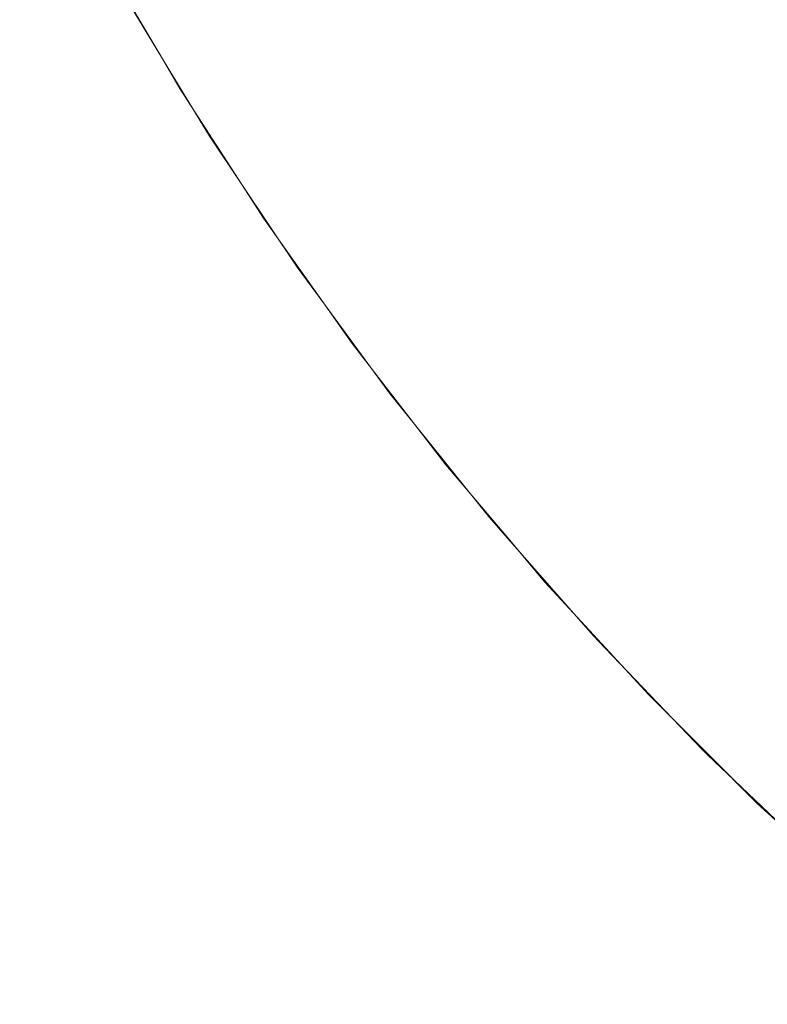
# Model space of a CAD drawing. Header units: centimetres. Extents: x -25.9 to 27.4, y -28.2 to -26.4.
# Tile 65 of 199: x -8.0077 to -7.9664, y -27.8155 to -27.761. Entities that reach past the tile are written whole.
import ezdxf

# ---------------------------------------------------------------- set-up
doc = ezdxf.new("R2010")
doc.units = ezdxf.units.CM
doc.header["$LTSCALE"] = 2.54
doc.layers.add('Lucido design-1', color=7, linetype='Continuous')

# ---------------------------------------------------------------- blocks, each defined once
blk = doc.blocks.new('Gruppo-4-1')
at = {"color": 7, "linetype": 'Continuous', "lineweight": 9}
blk.add_3dface([(-25.828561, -26.46, 540.520033), (-25.828561, -28.06, 540.520033), (27.271439, -28.06, 540.520033), (27.271439, -26.46, 540.520033)], dxfattribs=at)
for points, invisible_edges in [([(-7.972995, -27.761133, 540.084649), (-7.977269, -27.754737, 540.084649), (-7.974957, -27.753264, 540.087754), (-7.97075, -27.759561, 540.087754)], 15), ([(-7.988667, -27.761998, 540.063961), (-7.992963, -27.754918, 540.063961), (-7.99133, -27.753975, 540.067624), (-7.987076, -27.760985, 540.067624)], 15), ([(-7.990127, -27.762929, 540.060227), (-7.994463, -27.755783, 540.060227), (-7.992963, -27.754918, 540.063961), (-7.988667, -27.761998, 540.063961)], 15), ([(-7.975131, -27.762629, 540.081437), (-7.979468, -27.756138, 540.081437), (-7.977269, -27.754737, 540.084649), (-7.972995, -27.761133, 540.084649)], 15), ([(-7.991456, -27.763775, 540.056428), (-7.995827, -27.756571, 540.056428), (-7.994463, -27.755783, 540.060227), (-7.990127, -27.762929, 540.060227)], 15), ([(-7.992651, -27.764536, 540.05257), (-7.997054, -27.757279, 540.05257), (-7.995827, -27.756571, 540.056428), (-7.991456, -27.763775, 540.056428)], 15), ([(-7.977154, -27.764046, 540.078122), (-7.981551, -27.757465, 540.078122), (-7.979468, -27.756138, 540.081437), (-7.975131, -27.762629, 540.081437)], 15), ([(-7.963995, -27.763922, 540.090744), (-7.968399, -27.757916, 540.090744), (-7.966321, -27.75646, 540.093194), (-7.961982, -27.762377, 540.093194)], 15), ([(-7.999289, -27.765121, 539.810088), (-8.003597, -27.757781, 539.810088), (-8.003319, -27.757626, 539.814073), (-7.999019, -27.764955, 539.814073)], 15), ([(-7.999019, -27.764955, 539.814073), (-8.003319, -27.757626, 539.814073), (-8.003181, -27.757548, 539.818061), (-7.998884, -27.764872, 539.818061)], 15), ([(-7.998884, -27.764872, 539.818061), (-8.003181, -27.757548, 539.818061), (-8.003164, -27.757539, 539.820033), (-7.999799, -27.763274, 539.820033)], 11), ([(-7.999799, -27.763274, 539.820033), (-8.003164, -27.757539, 539.820033), (-8.001767, -27.76, 540.020033)], 10), ([(-7.99371, -27.765211, 540.048662), (-7.998142, -27.757907, 540.048662), (-7.997054, -27.757279, 540.05257), (-7.992651, -27.764536, 540.05257)], 15), ([(-7.979063, -27.765382, 540.074711), (-7.983516, -27.758717, 540.074711), (-7.981551, -27.757465, 540.078122), (-7.977154, -27.764046, 540.078122)], 15), ([(-8.000239, -27.765706, 539.802157), (-8.004571, -27.758325, 539.802157), (-8.004014, -27.758014, 539.806114), (-7.999696, -27.765372, 539.806114)], 15), ([(-7.999696, -27.765372, 539.806114), (-8.004014, -27.758014, 539.806114), (-8.003597, -27.757781, 539.810088), (-7.999289, -27.765121, 539.810088)], 15), ([(-7.994632, -27.765799, 540.044708), (-7.999089, -27.758454, 540.044708), (-7.998142, -27.757907, 540.048662), (-7.99371, -27.765211, 540.048662)], 15), ([(-7.966271, -27.765669, 540.087754), (-7.97075, -27.759561, 540.087754), (-7.968399, -27.757916, 540.090744), (-7.963995, -27.763922, 540.090744)], 15), ([(-8.00173, -27.766624, 539.79432), (-8.0061, -27.759179, 539.79432), (-8.005266, -27.758713, 539.798223), (-8.000917, -27.766124, 539.798223)], 15), ([(-8.000917, -27.766124, 539.798223), (-8.005266, -27.758713, 539.798223), (-8.004571, -27.758325, 539.802157), (-8.000239, -27.765706, 539.802157)], 15), ([(-7.995416, -27.766298, 540.040717), (-7.999894, -27.758919, 540.040717), (-7.999089, -27.758454, 540.044708), (-7.994632, -27.765799, 540.044708)], 15), ([(-7.980852, -27.766635, 540.07121), (-7.985359, -27.759891, 540.07121), (-7.983516, -27.758717, 540.074711), (-7.979063, -27.765382, 540.074711)], 15), ([(-8.002678, -27.767208, 539.790453), (-8.007071, -27.759721, 539.790453), (-8.0061, -27.759179, 539.79432), (-8.00173, -27.766624, 539.79432)], 15), ([(-7.996566, -27.767031, 540.032647), (-8.001075, -27.759601, 540.032647), (-8.000556, -27.759301, 540.036694), (-7.996061, -27.766709, 540.036694)], 15), ([(-7.996061, -27.766709, 540.036694), (-8.000556, -27.759301, 540.036694), (-7.999894, -27.758919, 540.040717), (-7.995416, -27.766298, 540.040717)], 15), ([(-8.003758, -27.767873, 539.78663), (-8.008179, -27.76034, 539.78663), (-8.007071, -27.759721, 539.790453), (-8.002678, -27.767208, 539.790453)], 15), ([(-7.997155, -27.767406, 540.024508), (-8.00168, -27.75995, 540.024508), (-8.001449, -27.759817, 540.028583), (-7.996931, -27.767263, 540.028583)], 15), ([(-7.996931, -27.767263, 540.028583), (-8.001449, -27.759817, 540.028583), (-8.001075, -27.759601, 540.032647), (-7.996566, -27.767031, 540.032647)], 15), ([(-7.968446, -27.767337, 540.084649), (-7.972995, -27.761133, 540.084649), (-7.97075, -27.759561, 540.087754), (-7.966271, -27.765669, 540.087754)], 15), ([(-8.00497, -27.768619, 539.782857), (-8.009421, -27.761034, 539.782857), (-8.008179, -27.76034, 539.78663), (-8.003758, -27.767873, 539.78663)], 15), ([(-7.999785, -27.763265, 540.020033), (-8.001767, -27.76, 540.020033), (-8.001765, -27.759999, 540.020578)], 10), ([(-8.001767, -27.76, 540.020033), (-7.999785, -27.763265, 540.020033), (-7.999799, -27.763274, 539.820033)], 10), ([(-7.997238, -27.767459, 540.020578), (-8.001765, -27.759999, 540.020578), (-8.00168, -27.75995, 540.024508), (-7.997155, -27.767406, 540.024508)], 15), ([(-8.001765, -27.759999, 540.020578), (-7.997238, -27.767459, 540.020578), (-7.99724, -27.76746, 540.020033), (-7.999785, -27.763265, 540.020033)], 11), ([(-7.982521, -27.767803, 540.067624), (-7.987076, -27.760985, 540.067624), (-7.985359, -27.759891, 540.07121), (-7.980852, -27.766635, 540.07121)], 15), ([(-8.006313, -27.769446, 539.77914), (-8.010798, -27.761803, 539.77914), (-8.009421, -27.761034, 539.782857), (-8.00497, -27.768619, 539.782857)], 15), ([(-7.984065, -27.768885, 540.063961), (-7.988667, -27.761998, 540.063961), (-7.987076, -27.760985, 540.067624), (-7.982521, -27.767803, 540.067624)], 15), ([(-7.970515, -27.768925, 540.081437), (-7.975131, -27.762629, 540.081437), (-7.972995, -27.761133, 540.084649), (-7.968446, -27.767337, 540.084649)], 15), ([(-8.007784, -27.770351, 539.775485), (-8.012306, -27.762646, 539.775485), (-8.010798, -27.761803, 539.77914), (-8.006313, -27.769446, 539.77914)], 15), ([(-7.985484, -27.769878, 540.060227), (-7.990127, -27.762929, 540.060227), (-7.988667, -27.761998, 540.063961), (-7.984065, -27.768885, 540.063961)], 15), ([(-7.986774, -27.770782, 540.056428), (-7.991456, -27.763775, 540.056428), (-7.990127, -27.762929, 540.060227), (-7.985484, -27.769878, 540.060227)], 15), ([(-7.972475, -27.770428, 540.078122), (-7.977154, -27.764046, 540.078122), (-7.975131, -27.762629, 540.081437), (-7.970515, -27.768925, 540.081437)], 15), ([(-7.998867, -27.764861, 539.820033), (-7.999799, -27.763274, 539.820033), (-7.999785, -27.763265, 540.020033)], 10), ([(-7.999799, -27.763274, 539.820033), (-7.998867, -27.764861, 539.820033), (-7.998884, -27.764872, 539.818061)], 10), ([(-7.999785, -27.763265, 540.020033), (-7.99724, -27.76746, 540.020033), (-7.998867, -27.764861, 539.820033)], 10), ([(-7.987935, -27.771594, 540.05257), (-7.992651, -27.764536, 540.05257), (-7.991456, -27.763775, 540.056428), (-7.986774, -27.770782, 540.056428)], 15), ([(-7.974323, -27.771847, 540.074711), (-7.979063, -27.765382, 540.074711), (-7.977154, -27.764046, 540.078122), (-7.972475, -27.770428, 540.078122)], 15), ([(-7.988963, -27.772315, 540.048662), (-7.99371, -27.765211, 540.048662), (-7.992651, -27.764536, 540.05257), (-7.987935, -27.771594, 540.05257)], 15), ([(-7.99507, -27.77254, 539.806114), (-7.999696, -27.765372, 539.806114), (-7.999289, -27.765121, 539.810088), (-7.994674, -27.772273, 539.810088)], 15), ([(-7.994674, -27.772273, 539.810088), (-7.999289, -27.765121, 539.810088), (-7.999019, -27.764955, 539.814073), (-7.994411, -27.772095, 539.814073)], 15), ([(-7.994411, -27.772095, 539.814073), (-7.999019, -27.764955, 539.814073), (-7.998884, -27.764872, 539.818061), (-7.994279, -27.772006, 539.818061)], 15), ([(-7.994279, -27.772006, 539.818061), (-7.998884, -27.764872, 539.818061), (-7.998867, -27.764861, 539.820033), (-7.995468, -27.770129, 539.820033)], 11), ([(-7.995468, -27.770129, 539.820033), (-7.998867, -27.764861, 539.820033), (-7.99724, -27.76746, 540.020033)], 10), ([(-7.989859, -27.772942, 540.044708), (-7.994632, -27.765799, 540.044708), (-7.99371, -27.765211, 540.048662), (-7.988963, -27.772315, 540.048662)], 15), ([(-7.996258, -27.773343, 539.798223), (-8.000917, -27.766124, 539.798223), (-8.000239, -27.765706, 539.802157), (-7.995598, -27.772897, 539.802157)], 15), ([(-7.995598, -27.772897, 539.802157), (-8.000239, -27.765706, 539.802157), (-7.999696, -27.765372, 539.806114), (-7.99507, -27.77254, 539.806114)], 15), ([(-7.990621, -27.773475, 540.040717), (-7.995416, -27.766298, 540.040717), (-7.994632, -27.765799, 540.044708), (-7.989859, -27.772942, 540.044708)], 15), ([(-7.976056, -27.773177, 540.07121), (-7.980852, -27.766635, 540.07121), (-7.979063, -27.765382, 540.074711), (-7.974323, -27.771847, 540.074711)], 15), ([(-7.963631, -27.773337, 540.084649), (-7.968446, -27.767337, 540.084649), (-7.966271, -27.765669, 540.087754), (-7.961531, -27.771575, 540.087754)], 15), ([(-7.997049, -27.773878, 539.79432), (-8.00173, -27.766624, 539.79432), (-8.000917, -27.766124, 539.798223), (-7.996258, -27.773343, 539.798223)], 15), ([(-7.991247, -27.773914, 540.036694), (-7.996061, -27.766709, 540.036694), (-7.995416, -27.766298, 540.040717), (-7.990621, -27.773475, 540.040717)], 15), ([(-7.997971, -27.774501, 539.790453), (-8.002678, -27.767208, 539.790453), (-8.00173, -27.766624, 539.79432), (-7.997049, -27.773878, 539.79432)], 15), ([(-7.991738, -27.774257, 540.032647), (-7.996566, -27.767031, 540.032647), (-7.996061, -27.766709, 540.036694), (-7.991247, -27.773914, 540.036694)], 15), ([(-7.977672, -27.774416, 540.067624), (-7.982521, -27.767803, 540.067624), (-7.980852, -27.766635, 540.07121), (-7.976056, -27.773177, 540.07121)], 15), ([(-7.999022, -27.775211, 539.78663), (-8.003758, -27.767873, 539.78663), (-8.002678, -27.767208, 539.790453), (-7.997971, -27.774501, 539.790453)], 15), ([(-7.99546, -27.770123, 540.020033), (-7.99724, -27.76746, 540.020033), (-7.997238, -27.767459, 540.020578)], 10), ([(-7.99724, -27.76746, 540.020033), (-7.99546, -27.770123, 540.020033), (-7.995468, -27.770129, 539.820033)], 10), ([(-7.992391, -27.774714, 540.020578), (-7.997238, -27.767459, 540.020578), (-7.997155, -27.767406, 540.024508), (-7.99231, -27.774658, 540.024508)], 15), ([(-7.997238, -27.767459, 540.020578), (-7.992391, -27.774714, 540.020578), (-7.992392, -27.774715, 540.020033), (-7.99546, -27.770123, 540.020033)], 11), ([(-7.99231, -27.774658, 540.024508), (-7.997155, -27.767406, 540.024508), (-7.996931, -27.767263, 540.028583), (-7.992092, -27.774505, 540.028583)], 15), ([(-7.992092, -27.774505, 540.028583), (-7.996931, -27.767263, 540.028583), (-7.996566, -27.767031, 540.032647), (-7.991738, -27.774257, 540.032647)], 15), ([(-7.965628, -27.775013, 540.081437), (-7.970515, -27.768925, 540.081437), (-7.968446, -27.767337, 540.084649), (-7.963631, -27.773337, 540.084649)], 15), ([(-8.000202, -27.776009, 539.782857), (-8.00497, -27.768619, 539.782857), (-8.003758, -27.767873, 539.78663), (-7.999022, -27.775211, 539.78663)], 15), ([(-7.979168, -27.775564, 540.063961), (-7.984065, -27.768885, 540.063961), (-7.982521, -27.767803, 540.067624), (-7.977672, -27.774416, 540.067624)], 15), ([(-8.001508, -27.776891, 539.77914), (-8.006313, -27.769446, 539.77914), (-8.00497, -27.768619, 539.782857), (-8.000202, -27.776009, 539.782857)], 15), ([(-7.980542, -27.776619, 540.060227), (-7.985484, -27.769878, 540.060227), (-7.984065, -27.768885, 540.063961), (-7.979168, -27.775564, 540.063961)], 15), ([(-7.967521, -27.776601, 540.078122), (-7.972475, -27.770428, 540.078122), (-7.970515, -27.768925, 540.081437), (-7.965628, -27.775013, 540.081437)], 15), ([(-8.002939, -27.777858, 539.775485), (-8.007784, -27.770351, 539.775485), (-8.006313, -27.769446, 539.77914), (-8.001508, -27.776891, 539.77914)], 15), ([(-7.994263, -27.771995, 539.820033), (-7.995468, -27.770129, 539.820033), (-7.99546, -27.770123, 540.020033)], 10), ([(-7.995468, -27.770129, 539.820033), (-7.994263, -27.771995, 539.820033), (-7.994279, -27.772006, 539.818061)], 10), ([(-7.994263, -27.771995, 539.820033), (-7.99546, -27.770123, 540.020033), (-7.992392, -27.774715, 540.020033)], 9), ([(-7.981791, -27.777577, 540.056428), (-7.986774, -27.770782, 540.056428), (-7.985484, -27.769878, 540.060227), (-7.980542, -27.776619, 540.060227)], 15), ([(-8.004493, -27.778909, 539.771899), (-8.009381, -27.771335, 539.771899), (-8.007784, -27.770351, 539.775485), (-8.002939, -27.777858, 539.775485)], 15), ([(-7.969305, -27.778098, 540.074711), (-7.974323, -27.771847, 540.074711), (-7.972475, -27.770428, 540.078122), (-7.967521, -27.776601, 540.078122)], 15), ([(-7.982915, -27.77844, 540.05257), (-7.987935, -27.771594, 540.05257), (-7.986774, -27.770782, 540.056428), (-7.981791, -27.777577, 540.056428)], 15), ([(-8.006167, -27.780041, 539.768389), (-8.011102, -27.772395, 539.768389), (-8.009381, -27.771335, 539.771899), (-8.004493, -27.778909, 539.771899)], 15), ([(-7.983912, -27.779204, 540.048662), (-7.988963, -27.772315, 540.048662), (-7.987935, -27.771594, 540.05257), (-7.982915, -27.77844, 540.05257)], 15), ([(-7.970979, -27.779502, 540.07121), (-7.976056, -27.773177, 540.07121), (-7.974323, -27.771847, 540.074711), (-7.969305, -27.778098, 540.074711)], 15), ([(-7.990144, -27.779505, 539.806114), (-7.99507, -27.77254, 539.806114), (-7.994674, -27.772273, 539.810088), (-7.989759, -27.779221, 539.810088)], 15), ([(-7.989759, -27.779221, 539.810088), (-7.994674, -27.772273, 539.810088), (-7.994411, -27.772095, 539.814073), (-7.989504, -27.779032, 539.814073)], 15), ([(-7.989504, -27.779032, 539.814073), (-7.994411, -27.772095, 539.814073), (-7.994279, -27.772006, 539.818061), (-7.989376, -27.778938, 539.818061)], 15), ([(-7.989376, -27.778938, 539.818061), (-7.994279, -27.772006, 539.818061), (-7.994263, -27.771995, 539.820033), (-7.990859, -27.776809, 539.820033)], 11), ([(-7.992392, -27.774715, 540.020033), (-7.990859, -27.776809, 539.820033), (-7.994263, -27.771995, 539.820033)], 9), ([(-7.984779, -27.77987, 540.044708), (-7.989859, -27.772942, 540.044708), (-7.988963, -27.772315, 540.048662), (-7.983912, -27.779204, 540.048662)], 15), ([(-8.00796, -27.781253, 539.76496), (-8.012945, -27.773529, 539.76496), (-8.011102, -27.772395, 539.768389), (-8.006167, -27.780041, 539.768389)], 15), ([(-7.991296, -27.780358, 539.798223), (-7.996258, -27.773343, 539.798223), (-7.995598, -27.772897, 539.802157), (-7.990656, -27.779884, 539.802157)], 15), ([(-7.990656, -27.779884, 539.802157), (-7.995598, -27.772897, 539.802157), (-7.99507, -27.77254, 539.806114), (-7.990144, -27.779505, 539.806114)], 15), ([(-7.992064, -27.780926, 539.79432), (-7.997049, -27.773878, 539.79432), (-7.996258, -27.773343, 539.798223), (-7.991296, -27.780358, 539.798223)], 15), ([(-7.986123, -27.780901, 540.036694), (-7.991247, -27.773914, 540.036694), (-7.990621, -27.773475, 540.040717), (-7.985517, -27.780436, 540.040717)], 15), ([(-7.985517, -27.780436, 540.040717), (-7.990621, -27.773475, 540.040717), (-7.989859, -27.772942, 540.044708), (-7.984779, -27.77987, 540.044708)], 15), ([(-7.972539, -27.780812, 540.067624), (-7.977672, -27.774416, 540.067624), (-7.976056, -27.773177, 540.07121), (-7.970979, -27.779502, 540.07121)], 15), ([(-7.992959, -27.781588, 539.790453), (-7.997971, -27.774501, 539.790453), (-7.997049, -27.773878, 539.79432), (-7.992064, -27.780926, 539.79432)], 15), ([(-7.986598, -27.781266, 540.032647), (-7.991738, -27.774257, 540.032647), (-7.991247, -27.773914, 540.036694), (-7.986123, -27.780901, 540.036694)], 15), ([(-7.993979, -27.782342, 539.78663), (-7.999022, -27.775211, 539.78663), (-7.997971, -27.774501, 539.790453), (-7.992959, -27.781588, 539.790453)], 15), ([(-7.987153, -27.781691, 540.024508), (-7.99231, -27.774658, 540.024508), (-7.992092, -27.774505, 540.028583), (-7.986942, -27.781529, 540.028583)], 15), ([(-7.986942, -27.781529, 540.028583), (-7.992092, -27.774505, 540.028583), (-7.991738, -27.774257, 540.032647), (-7.986598, -27.781266, 540.032647)], 15), ([(-7.973984, -27.782024, 540.063961), (-7.979168, -27.775564, 540.063961), (-7.977672, -27.774416, 540.067624), (-7.972539, -27.780812, 540.067624)], 15), ([(-7.990858, -27.776808, 540.020033), (-7.992392, -27.774715, 540.020033), (-7.992391, -27.774714, 540.020578)], 10), ([(-7.992392, -27.774715, 540.020033), (-7.990858, -27.776808, 540.020033), (-7.990859, -27.776809, 539.820033)], 10), ([(-7.987231, -27.781751, 540.020578), (-7.992391, -27.774714, 540.020578), (-7.99231, -27.774658, 540.024508), (-7.987153, -27.781691, 540.024508)], 15), ([(-7.992391, -27.774714, 540.020578), (-7.987231, -27.781751, 540.020578), (-7.987232, -27.781752, 540.020033), (-7.990858, -27.776808, 540.020033)], 11), ([(-7.962302, -27.782551, 540.078122), (-7.967521, -27.776601, 540.078122), (-7.965628, -27.775013, 540.081437), (-7.960481, -27.780882, 540.081437)], 15), ([(-7.995123, -27.783189, 539.782857), (-8.000202, -27.776009, 539.782857), (-7.999022, -27.775211, 539.78663), (-7.993979, -27.782342, 539.78663)], 15), ([(-7.97531, -27.783137, 540.060227), (-7.980542, -27.776619, 540.060227), (-7.979168, -27.775564, 540.063961), (-7.973984, -27.782024, 540.063961)], 15), ([(-7.996391, -27.784126, 539.77914), (-8.001508, -27.776891, 539.77914), (-8.000202, -27.776009, 539.782857), (-7.995123, -27.783189, 539.782857)], 15), ([(-7.976517, -27.784149, 540.056428), (-7.981791, -27.777577, 540.056428), (-7.980542, -27.776619, 540.060227), (-7.97531, -27.783137, 540.060227)], 15), ([(-7.96402, -27.784125, 540.074711), (-7.969305, -27.778098, 540.074711), (-7.967521, -27.776601, 540.078122), (-7.962302, -27.782551, 540.078122)], 15), ([(-7.997779, -27.785153, 539.775485), (-8.002939, -27.777858, 539.775485), (-8.001508, -27.776891, 539.77914), (-7.996391, -27.784126, 539.77914)], 15), ([(-7.989361, -27.778927, 539.820033), (-7.990859, -27.776809, 539.820033), (-7.990858, -27.776808, 540.020033)], 10), ([(-7.990859, -27.776809, 539.820033), (-7.989361, -27.778927, 539.820033), (-7.989376, -27.778938, 539.818061)], 10), ([(-7.989361, -27.778927, 539.820033), (-7.990858, -27.776808, 540.020033), (-7.987232, -27.781752, 540.020033)], 9), ([(-7.977602, -27.78506, 540.05257), (-7.982915, -27.77844, 540.05257), (-7.981791, -27.777577, 540.056428), (-7.976517, -27.784149, 540.056428)], 15), ([(-7.999287, -27.786268, 539.771899), (-8.004493, -27.778909, 539.771899), (-8.002939, -27.777858, 539.775485), (-7.997779, -27.785153, 539.775485)], 15), ([(-7.965631, -27.785601, 540.07121), (-7.970979, -27.779502, 540.07121), (-7.969305, -27.778098, 540.074711), (-7.96402, -27.784125, 540.074711)], 15), ([(-8.000913, -27.78747, 539.768389), (-8.006167, -27.780041, 539.768389), (-8.004493, -27.778909, 539.771899), (-7.999287, -27.786268, 539.771899)], 15), ([(-7.984184, -27.785656, 539.818061), (-7.989376, -27.778938, 539.818061), (-7.989361, -27.778927, 539.820033), (-7.985904, -27.783399, 539.820033)], 11), ([(-7.987232, -27.781752, 540.020033), (-7.985904, -27.783399, 539.820033), (-7.989361, -27.778927, 539.820033)], 9), ([(-7.978564, -27.785867, 540.048662), (-7.983912, -27.779204, 540.048662), (-7.982915, -27.77844, 540.05257), (-7.977602, -27.78506, 540.05257)], 15), ([(-7.984926, -27.786256, 539.806114), (-7.990144, -27.779505, 539.806114), (-7.989759, -27.779221, 539.810088), (-7.984554, -27.785955, 539.810088)], 15), ([(-7.984554, -27.785955, 539.810088), (-7.989759, -27.779221, 539.810088), (-7.989504, -27.779032, 539.814073), (-7.984307, -27.785756, 539.814073)], 15), ([(-7.984307, -27.785756, 539.814073), (-7.989504, -27.779032, 539.814073), (-7.989376, -27.778938, 539.818061), (-7.984184, -27.785656, 539.818061)], 15), ([(-7.979402, -27.78657, 540.044708), (-7.984779, -27.77987, 540.044708), (-7.983912, -27.779204, 540.048662), (-7.978564, -27.785867, 540.048662)], 15), ([(-7.986042, -27.787156, 539.798223), (-7.991296, -27.780358, 539.798223), (-7.990656, -27.779884, 539.802157), (-7.985422, -27.786656, 539.802157)], 15), ([(-7.985422, -27.786656, 539.802157), (-7.990656, -27.779884, 539.802157), (-7.990144, -27.779505, 539.806114), (-7.984926, -27.786256, 539.806114)], 15), ([(-7.980114, -27.787168, 540.040717), (-7.985517, -27.780436, 540.040717), (-7.984779, -27.77987, 540.044708), (-7.979402, -27.78657, 540.044708)], 15), ([(-7.967132, -27.786977, 540.067624), (-7.972539, -27.780812, 540.067624), (-7.970979, -27.779502, 540.07121), (-7.965631, -27.785601, 540.07121)], 15), ([(-8.002653, -27.788757, 539.76496), (-8.00796, -27.781253, 539.76496), (-8.006167, -27.780041, 539.768389), (-8.000913, -27.78747, 539.768389)], 15), ([(-7.986785, -27.787756, 539.79432), (-7.992064, -27.780926, 539.79432), (-7.991296, -27.780358, 539.798223), (-7.986042, -27.787156, 539.798223)], 15), ([(-7.9807, -27.787659, 540.036694), (-7.986123, -27.780901, 540.036694), (-7.985517, -27.780436, 540.040717), (-7.980114, -27.787168, 540.040717)], 15), ([(-7.98765, -27.788455, 539.790453), (-7.992959, -27.781588, 539.790453), (-7.992064, -27.780926, 539.79432), (-7.986785, -27.787756, 539.79432)], 15), ([(-7.981158, -27.788044, 540.032647), (-7.986598, -27.781266, 540.032647), (-7.986123, -27.780901, 540.036694), (-7.9807, -27.787659, 540.036694)], 15), ([(-7.968523, -27.788251, 540.063961), (-7.973984, -27.782024, 540.063961), (-7.972539, -27.780812, 540.067624), (-7.967132, -27.786977, 540.067624)], 15), ([(-8.004505, -27.790127, 539.761618), (-8.009869, -27.782543, 539.761618), (-8.00796, -27.781253, 539.76496), (-8.002653, -27.788757, 539.76496)], 15), ([(-7.988637, -27.789252, 539.78663), (-7.993979, -27.782342, 539.78663), (-7.992959, -27.781588, 539.790453), (-7.98765, -27.788455, 539.790453)], 15), ([(-7.981694, -27.788493, 540.024508), (-7.987153, -27.781691, 540.024508), (-7.986942, -27.781529, 540.028583), (-7.98149, -27.788322, 540.028583)], 15), ([(-7.98149, -27.788322, 540.028583), (-7.986942, -27.781529, 540.028583), (-7.986598, -27.781266, 540.032647), (-7.981158, -27.788044, 540.032647)], 15), ([(-7.985908, -27.783402, 540.020033), (-7.987232, -27.781752, 540.020033), (-7.987231, -27.781751, 540.020578)], 10), ([(-7.987232, -27.781752, 540.020033), (-7.985908, -27.783402, 540.020033), (-7.985904, -27.783399, 539.820033)], 10), ([(-7.981769, -27.788557, 540.020578), (-7.987231, -27.781751, 540.020578), (-7.987153, -27.781691, 540.024508), (-7.981694, -27.788493, 540.024508)], 15), ([(-7.987231, -27.781751, 540.020578), (-7.981769, -27.788557, 540.020578), (-7.98177, -27.788558, 540.020033), (-7.985908, -27.783402, 540.020033)], 11), ([(-7.969799, -27.789421, 540.060227), (-7.97531, -27.783137, 540.060227), (-7.973984, -27.782024, 540.063961), (-7.968523, -27.788251, 540.063961)], 15), ([(-8.006496, -27.7916, 539.758321), (-8.011921, -27.78393, 539.758321), (-8.009869, -27.782543, 539.761618), (-8.004505, -27.790127, 539.761618)], 15), ([(-7.989745, -27.790147, 539.782857), (-7.995123, -27.783189, 539.782857), (-7.993979, -27.782342, 539.78663), (-7.988637, -27.789252, 539.78663)], 15), ([(-7.990972, -27.791137, 539.77914), (-7.996391, -27.784126, 539.77914), (-7.995123, -27.783189, 539.782857), (-7.989745, -27.790147, 539.782857)], 15), ([(-7.970961, -27.790485, 540.056428), (-7.976517, -27.784149, 540.056428), (-7.97531, -27.783137, 540.060227), (-7.969799, -27.789421, 540.060227)], 15), ([(-7.984169, -27.785644, 539.820033), (-7.985904, -27.783399, 539.820033), (-7.985908, -27.783402, 540.020033)], 10), ([(-7.984169, -27.785644, 539.820033), (-7.985908, -27.783402, 540.020033), (-7.98177, -27.788558, 540.020033)], 9), ([(-7.985904, -27.783399, 539.820033), (-7.984169, -27.785644, 539.820033), (-7.984184, -27.785656, 539.818061)], 10), ([(-8.008567, -27.793131, 539.755173), (-8.014055, -27.785372, 539.755173), (-8.011921, -27.78393, 539.758321), (-8.006496, -27.7916, 539.758321)], 15), ([(-7.992315, -27.792222, 539.775485), (-7.997779, -27.785153, 539.775485), (-7.996391, -27.784126, 539.77914), (-7.990972, -27.791137, 539.77914)], 15), ([(-7.972005, -27.791442, 540.05257), (-7.977602, -27.78506, 540.05257), (-7.976517, -27.784149, 540.056428), (-7.970961, -27.790485, 540.056428)], 15), ([(-7.993775, -27.7934, 539.771899), (-7.999287, -27.786268, 539.771899), (-7.997779, -27.785153, 539.775485), (-7.992315, -27.792222, 539.775485)], 15), ([(-7.972931, -27.79229, 540.048662), (-7.978564, -27.785867, 540.048662), (-7.977602, -27.78506, 540.05257), (-7.972005, -27.791442, 540.05257)], 15), ([(-7.979427, -27.792778, 539.806114), (-7.984926, -27.786256, 539.806114), (-7.984554, -27.785955, 539.810088), (-7.979068, -27.792462, 539.810088)], 15), ([(-7.979068, -27.792462, 539.810088), (-7.984554, -27.785955, 539.810088), (-7.984307, -27.785756, 539.814073), (-7.978829, -27.792252, 539.814073)], 15), ([(-7.978829, -27.792252, 539.814073), (-7.984307, -27.785756, 539.814073), (-7.984184, -27.785656, 539.818061), (-7.97871, -27.792148, 539.818061)], 15), ([(-7.97871, -27.792148, 539.818061), (-7.984184, -27.785656, 539.818061), (-7.984169, -27.785644, 539.820033), (-7.980753, -27.789695, 539.820033)], 11), ([(-7.98177, -27.788558, 540.020033), (-7.980753, -27.789695, 539.820033), (-7.984169, -27.785644, 539.820033)], 9), ([(-7.973737, -27.793029, 540.044708), (-7.979402, -27.78657, 540.044708), (-7.978564, -27.785867, 540.048662), (-7.972931, -27.79229, 540.048662)], 15), ([(-7.961462, -27.7929, 540.067624), (-7.967132, -27.786977, 540.067624), (-7.965631, -27.785601, 540.07121), (-7.960022, -27.79146, 540.07121)], 15), ([(-7.995347, -27.79467, 539.768389), (-8.000913, -27.78747, 539.768389), (-7.999287, -27.786268, 539.771899), (-7.993775, -27.7934, 539.771899)], 15), ([(-7.979905, -27.793199, 539.802157), (-7.985422, -27.786656, 539.802157), (-7.984926, -27.786256, 539.806114), (-7.979427, -27.792778, 539.806114)], 15), ([(-7.980503, -27.793725, 539.798223), (-7.986042, -27.787156, 539.798223), (-7.985422, -27.786656, 539.802157), (-7.979905, -27.793199, 539.802157)], 15), ([(-7.974423, -27.793657, 540.040717), (-7.980114, -27.787168, 540.040717), (-7.979402, -27.78657, 540.044708), (-7.973737, -27.793029, 540.044708)], 15), ([(-7.962795, -27.794234, 540.063961), (-7.968523, -27.788251, 540.063961), (-7.967132, -27.786977, 540.067624), (-7.961462, -27.7929, 540.067624)], 15), ([(-7.997031, -27.79603, 539.76496), (-8.002653, -27.788757, 539.76496), (-8.000913, -27.78747, 539.768389), (-7.995347, -27.79467, 539.768389)], 15), ([(-7.98122, -27.794356, 539.79432), (-7.986785, -27.787756, 539.79432), (-7.986042, -27.787156, 539.798223), (-7.980503, -27.793725, 539.798223)], 15), ([(-7.974986, -27.794174, 540.036694), (-7.9807, -27.787659, 540.036694), (-7.980114, -27.787168, 540.040717), (-7.974423, -27.793657, 540.040717)], 15), ([(-7.982055, -27.795091, 539.790453), (-7.98765, -27.788455, 539.790453), (-7.986785, -27.787756, 539.79432), (-7.98122, -27.794356, 539.79432)], 15), ([(-7.975747, -27.794871, 540.028583), (-7.98149, -27.788322, 540.028583), (-7.981158, -27.788044, 540.032647), (-7.975428, -27.794578, 540.032647)], 15), ([(-7.975428, -27.794578, 540.032647), (-7.981158, -27.788044, 540.032647), (-7.9807, -27.787659, 540.036694), (-7.974986, -27.794174, 540.036694)], 15), ([(-7.983008, -27.79593, 539.78663), (-7.988637, -27.789252, 539.78663), (-7.98765, -27.788455, 539.790453), (-7.982055, -27.795091, 539.790453)], 15), ([(-7.980765, -27.789704, 540.020033), (-7.98177, -27.788558, 540.020033), (-7.981769, -27.788557, 540.020578)], 10), ([(-7.98177, -27.788558, 540.020033), (-7.980765, -27.789704, 540.020033), (-7.980753, -27.789695, 539.820033)], 10), ([(-7.976016, -27.795117, 540.020578), (-7.981769, -27.788557, 540.020578), (-7.981694, -27.788493, 540.024508), (-7.975943, -27.79505, 540.024508)], 15), ([(-7.981769, -27.788557, 540.020578), (-7.976016, -27.795117, 540.020578), (-7.976017, -27.795118, 540.020033), (-7.980765, -27.789704, 540.020033)], 11), ([(-7.975943, -27.79505, 540.024508), (-7.981694, -27.788493, 540.024508), (-7.98149, -27.788322, 540.028583), (-7.975747, -27.794871, 540.028583)], 15), ([(-7.96402, -27.795458, 540.060227), (-7.969799, -27.789421, 540.060227), (-7.968523, -27.788251, 540.063961), (-7.962795, -27.794234, 540.063961)], 15), ([(-7.998824, -27.797477, 539.761618), (-8.004505, -27.790127, 539.761618), (-8.002653, -27.788757, 539.76496), (-7.997031, -27.79603, 539.76496)], 15), ([(-7.984076, -27.79687, 539.782857), (-7.989745, -27.790147, 539.782857), (-7.988637, -27.789252, 539.78663), (-7.983008, -27.79593, 539.78663)], 15), ([(-7.978696, -27.792135, 539.820033), (-7.980753, -27.789695, 539.820033), (-7.980765, -27.789704, 540.020033)], 10), ([(-7.978696, -27.792135, 539.820033), (-7.980765, -27.789704, 540.020033), (-7.976017, -27.795118, 540.020033)], 9), ([(-7.980753, -27.789695, 539.820033), (-7.978696, -27.792135, 539.820033), (-7.97871, -27.792148, 539.818061)], 10), ([(-7.965134, -27.796572, 540.056428), (-7.970961, -27.790485, 540.056428), (-7.969799, -27.789421, 540.060227), (-7.96402, -27.795458, 540.060227)], 15), ([(-8.000751, -27.799033, 539.758321), (-8.006496, -27.7916, 539.758321), (-8.004505, -27.790127, 539.761618), (-7.998824, -27.797477, 539.761618)], 15), ([(-7.98526, -27.797912, 539.77914), (-7.990972, -27.791137, 539.77914), (-7.989745, -27.790147, 539.782857), (-7.984076, -27.79687, 539.782857)], 15), ([(-7.966135, -27.797574, 540.05257), (-7.972005, -27.791442, 540.05257), (-7.970961, -27.790485, 540.056428), (-7.965134, -27.796572, 540.056428)], 15), ([(-7.986556, -27.799053, 539.775485), (-7.992315, -27.792222, 539.775485), (-7.990972, -27.791137, 539.77914), (-7.98526, -27.797912, 539.77914)], 15), ([(-7.967023, -27.798462, 540.048662), (-7.972931, -27.79229, 540.048662), (-7.972005, -27.791442, 540.05257), (-7.966135, -27.797574, 540.05257)], 15), ([(-8.002754, -27.800651, 539.755173), (-8.008567, -27.793131, 539.755173), (-8.006496, -27.7916, 539.758321), (-8.000751, -27.799033, 539.758321)], 15), ([(-7.987964, -27.800292, 539.771899), (-7.993775, -27.7934, 539.771899), (-7.992315, -27.792222, 539.775485), (-7.986556, -27.799053, 539.775485)], 15), ([(-7.973655, -27.799061, 539.806114), (-7.979427, -27.792778, 539.806114), (-7.979068, -27.792462, 539.810088), (-7.973311, -27.798731, 539.810088)], 15), ([(-7.973311, -27.798731, 539.810088), (-7.979068, -27.792462, 539.810088), (-7.978829, -27.792252, 539.814073), (-7.973081, -27.798511, 539.814073)], 15), ([(-7.973081, -27.798511, 539.814073), (-7.978829, -27.792252, 539.814073), (-7.97871, -27.792148, 539.818061), (-7.972967, -27.798401, 539.818061)], 15), ([(-7.972967, -27.798401, 539.818061), (-7.97871, -27.792148, 539.818061), (-7.978696, -27.792135, 539.820033), (-7.975347, -27.795781, 539.820033)], 11), ([(-7.976017, -27.795118, 540.020033), (-7.975347, -27.795781, 539.820033), (-7.978696, -27.792135, 539.820033)], 9), ([(-7.967796, -27.799235, 540.044708), (-7.973737, -27.793029, 540.044708), (-7.972931, -27.79229, 540.048662), (-7.967023, -27.798462, 540.048662)], 15), ([(-7.974116, -27.799502, 539.802157), (-7.979905, -27.793199, 539.802157), (-7.979427, -27.792778, 539.806114), (-7.973655, -27.799061, 539.806114)], 15), ([(-7.968454, -27.799892, 540.040717), (-7.974423, -27.793657, 540.040717), (-7.973737, -27.793029, 540.044708), (-7.967796, -27.799235, 540.044708)], 15), ([(-8.004857, -27.802349, 539.752128), (-8.01074, -27.794739, 539.752128), (-8.008567, -27.793131, 539.755173), (-8.002754, -27.800651, 539.755173)], 15), ([(-7.989482, -27.801627, 539.768389), (-7.995347, -27.79467, 539.768389), (-7.993775, -27.7934, 539.771899), (-7.987964, -27.800292, 539.771899)], 15), ([(-7.974691, -27.800054, 539.798223), (-7.980503, -27.793725, 539.798223), (-7.979905, -27.793199, 539.802157), (-7.974116, -27.799502, 539.802157)], 15), ([(-7.97538, -27.800714, 539.79432), (-7.98122, -27.794356, 539.79432), (-7.980503, -27.793725, 539.798223), (-7.974691, -27.800054, 539.798223)], 15), ([(-7.969418, -27.800857, 540.032647), (-7.975428, -27.794578, 540.032647), (-7.974986, -27.794174, 540.036694), (-7.968994, -27.800433, 540.036694)], 15), ([(-7.968994, -27.800433, 540.036694), (-7.974986, -27.794174, 540.036694), (-7.974423, -27.793657, 540.040717), (-7.968454, -27.799892, 540.040717)], 15), ([(-8.007058, -27.804126, 539.749193), (-8.013014, -27.79642, 539.749193), (-8.01074, -27.794739, 539.752128), (-8.004857, -27.802349, 539.752128)], 15), ([(-7.991106, -27.803057, 539.76496), (-7.997031, -27.79603, 539.76496), (-7.995347, -27.79467, 539.768389), (-7.989482, -27.801627, 539.768389)], 15), ([(-7.976183, -27.801484, 539.790453), (-7.982055, -27.795091, 539.790453), (-7.98122, -27.794356, 539.79432), (-7.97538, -27.800714, 539.79432)], 15), ([(-7.969724, -27.801162, 540.028583), (-7.975747, -27.794871, 540.028583), (-7.975428, -27.794578, 540.032647), (-7.969418, -27.800857, 540.032647)], 15), ([(-7.977099, -27.802362, 539.78663), (-7.983008, -27.79593, 539.78663), (-7.982055, -27.795091, 539.790453), (-7.976183, -27.801484, 539.790453)], 15), ([(-7.975366, -27.795798, 540.020033), (-7.976017, -27.795118, 540.020033), (-7.976016, -27.795117, 540.020578)], 10), ([(-7.976017, -27.795118, 540.020033), (-7.975366, -27.795798, 540.020033), (-7.975347, -27.795781, 539.820033)], 10), ([(-7.969982, -27.80142, 540.020578), (-7.976016, -27.795117, 540.020578), (-7.975943, -27.79505, 540.024508), (-7.969912, -27.801351, 540.024508)], 15), ([(-7.976016, -27.795117, 540.020578), (-7.969982, -27.80142, 540.020578), (-7.969983, -27.801421, 540.020033), (-7.975366, -27.795798, 540.020033)], 11), ([(-7.969912, -27.801351, 540.024508), (-7.975943, -27.79505, 540.024508), (-7.975747, -27.794871, 540.028583), (-7.969724, -27.801162, 540.028583)], 15), ([(-7.972953, -27.798388, 539.820033), (-7.975347, -27.795781, 539.820033), (-7.975366, -27.795798, 540.020033)], 10), ([(-7.972953, -27.798388, 539.820033), (-7.975366, -27.795798, 540.020033), (-7.969983, -27.801421, 540.020033)], 9), ([(-7.975347, -27.795781, 539.820033), (-7.972953, -27.798388, 539.820033), (-7.972967, -27.798401, 539.818061)], 10), ([(-7.992835, -27.804579, 539.761618), (-7.998824, -27.797477, 539.761618), (-7.997031, -27.79603, 539.76496), (-7.991106, -27.803057, 539.76496)], 15), ([(-7.978127, -27.803347, 539.782857), (-7.984076, -27.79687, 539.782857), (-7.983008, -27.79593, 539.78663), (-7.977099, -27.802362, 539.78663)], 15), ([(-8.009351, -27.805978, 539.746374), (-8.015384, -27.798173, 539.746374), (-8.013014, -27.79642, 539.749193), (-8.007058, -27.804126, 539.749193)], 15), ([(-7.979265, -27.804438, 539.77914), (-7.98526, -27.797912, 539.77914), (-7.984076, -27.79687, 539.782857), (-7.978127, -27.803347, 539.782857)], 15), ([(-7.994695, -27.806216, 539.758321), (-8.000751, -27.799033, 539.758321), (-7.998824, -27.797477, 539.761618), (-7.992835, -27.804579, 539.761618)], 15), ([(-7.980512, -27.805633, 539.775485), (-7.986556, -27.799053, 539.775485), (-7.98526, -27.797912, 539.77914), (-7.979265, -27.804438, 539.77914)], 15), ([(-7.960852, -27.80437, 540.048662), (-7.967023, -27.798462, 540.048662), (-7.966135, -27.797574, 540.05257), (-7.960003, -27.803444, 540.05257)], 15), ([(-7.967292, -27.804749, 539.810088), (-7.973311, -27.798731, 539.810088), (-7.973081, -27.798511, 539.814073), (-7.967072, -27.80452, 539.814073)], 15), ([(-7.967072, -27.80452, 539.814073), (-7.973081, -27.798511, 539.814073), (-7.972967, -27.798401, 539.818061), (-7.966963, -27.804405, 539.818061)], 15), ([(-7.966963, -27.804405, 539.818061), (-7.972967, -27.798401, 539.818061), (-7.972953, -27.798388, 539.820033), (-7.969692, -27.801649, 539.820033)], 11), ([(-7.969983, -27.801421, 540.020033), (-7.969692, -27.801649, 539.820033), (-7.972953, -27.798388, 539.820033)], 9), ([(-7.961591, -27.805176, 540.044708), (-7.967796, -27.799235, 540.044708), (-7.967023, -27.798462, 540.048662), (-7.960852, -27.80437, 540.048662)], 15), ([(-7.996628, -27.807917, 539.755173), (-8.002754, -27.800651, 539.755173), (-8.000751, -27.799033, 539.758321), (-7.994695, -27.806216, 539.758321)], 15), ([(-7.981866, -27.806931, 539.771899), (-7.987964, -27.800292, 539.771899), (-7.986556, -27.799053, 539.775485), (-7.980512, -27.805633, 539.775485)], 15), ([(-7.968064, -27.805554, 539.802157), (-7.974116, -27.799502, 539.802157), (-7.973655, -27.799061, 539.806114), (-7.967623, -27.805094, 539.806114)], 15), ([(-7.967623, -27.805094, 539.806114), (-7.973655, -27.799061, 539.806114), (-7.973311, -27.798731, 539.810088), (-7.967292, -27.804749, 539.810088)], 15), ([(-7.968615, -27.806129, 539.798223), (-7.974691, -27.800054, 539.798223), (-7.974116, -27.799502, 539.802157), (-7.968064, -27.805554, 539.802157)], 15), ([(-7.962219, -27.805861, 540.040717), (-7.968454, -27.799892, 540.040717), (-7.967796, -27.799235, 540.044708), (-7.961591, -27.805176, 540.044708)], 15), ([(-7.969276, -27.806819, 539.79432), (-7.97538, -27.800714, 539.79432), (-7.974691, -27.800054, 539.798223), (-7.968615, -27.806129, 539.798223)], 15), ([(-7.962735, -27.806425, 540.036694), (-7.968994, -27.800433, 540.036694), (-7.968454, -27.799892, 540.040717), (-7.962219, -27.805861, 540.040717)], 15), ([(-7.998657, -27.809703, 539.752128), (-8.004857, -27.802349, 539.752128), (-8.002754, -27.800651, 539.755173), (-7.996628, -27.807917, 539.755173)], 15), ([(-7.983326, -27.80833, 539.768389), (-7.989482, -27.801627, 539.768389), (-7.987964, -27.800292, 539.771899), (-7.981866, -27.806931, 539.771899)], 15), ([(-7.970046, -27.807622, 539.790453), (-7.976183, -27.801484, 539.790453), (-7.97538, -27.800714, 539.79432), (-7.969276, -27.806819, 539.79432)], 15), ([(-7.96314, -27.806867, 540.032647), (-7.969418, -27.800857, 540.032647), (-7.968994, -27.800433, 540.036694), (-7.962735, -27.806425, 540.036694)], 15), ([(-7.963612, -27.807382, 540.024508), (-7.969912, -27.801351, 540.024508), (-7.969724, -27.801162, 540.028583), (-7.963432, -27.807186, 540.028583)], 15), ([(-7.963432, -27.807186, 540.028583), (-7.969724, -27.801162, 540.028583), (-7.969418, -27.800857, 540.032647), (-7.96314, -27.806867, 540.032647)], 15), ([(-7.984888, -27.809827, 539.76496), (-7.991106, -27.803057, 539.76496), (-7.989482, -27.801627, 539.768389), (-7.983326, -27.80833, 539.768389)], 15), ([(-7.970924, -27.808538, 539.78663), (-7.977099, -27.802362, 539.78663), (-7.976183, -27.801484, 539.790453), (-7.970046, -27.807622, 539.790453)], 15), ([(-7.969718, -27.801675, 540.020033), (-7.969983, -27.801421, 540.020033), (-7.969982, -27.80142, 540.020578)], 10), ([(-7.969983, -27.801421, 540.020033), (-7.969718, -27.801675, 540.020033), (-7.969692, -27.801649, 539.820033)], 10), ([(-7.963678, -27.807454, 540.020578), (-7.969982, -27.80142, 540.020578), (-7.969912, -27.801351, 540.024508), (-7.963612, -27.807382, 540.024508)], 15), ([(-7.969982, -27.80142, 540.020578), (-7.963678, -27.807454, 540.020578), (-7.963825, -27.807317, 540.020033), (-7.969718, -27.801675, 540.020033)], 11), ([(-7.966949, -27.804391, 539.820033), (-7.969692, -27.801649, 539.820033), (-7.969718, -27.801675, 540.020033)], 10), ([(-7.966949, -27.804391, 539.820033), (-7.969718, -27.801675, 540.020033), (-7.963825, -27.807317, 540.020033)], 9), ([(-7.969692, -27.801649, 539.820033), (-7.966949, -27.804391, 539.820033), (-7.966963, -27.804405, 539.818061)], 10), ([(-8.00078, -27.811571, 539.749193), (-8.007058, -27.804126, 539.749193), (-8.004857, -27.802349, 539.752128), (-7.998657, -27.809703, 539.752128)], 15), ([(-7.971909, -27.809566, 539.782857), (-7.978127, -27.803347, 539.782857), (-7.977099, -27.802362, 539.78663), (-7.970924, -27.808538, 539.78663)], 15), ([(-7.986551, -27.811421, 539.761618), (-7.992835, -27.804579, 539.761618), (-7.991106, -27.803057, 539.76496), (-7.984888, -27.809827, 539.76496)], 15), ([(-7.972999, -27.810704, 539.77914), (-7.979265, -27.804438, 539.77914), (-7.978127, -27.803347, 539.782857), (-7.971909, -27.809566, 539.782857)], 15), ([(-8.002993, -27.813519, 539.746374), (-8.009351, -27.805978, 539.746374), (-8.007058, -27.804126, 539.749193), (-8.00078, -27.811571, 539.749193)], 15), ([(-7.974194, -27.811951, 539.775485), (-7.980512, -27.805633, 539.775485), (-7.979265, -27.804438, 539.77914), (-7.972999, -27.810704, 539.77914)], 15), ([(-7.961024, -27.810507, 539.810088), (-7.967292, -27.804749, 539.810088), (-7.967072, -27.80452, 539.814073), (-7.960814, -27.810268, 539.814073)], 15), ([(-7.960814, -27.810268, 539.814073), (-7.967072, -27.80452, 539.814073), (-7.966963, -27.804405, 539.818061), (-7.960709, -27.810149, 539.818061)], 15), ([(-7.960709, -27.810149, 539.818061), (-7.966963, -27.804405, 539.818061), (-7.966949, -27.804391, 539.820033), (-7.963797, -27.807286, 539.820033)], 11), ([(-7.963825, -27.807317, 540.020033), (-7.963797, -27.807286, 539.820033), (-7.966949, -27.804391, 539.820033)], 9), ([(-7.98834, -27.813135, 539.758321), (-7.994695, -27.806216, 539.758321), (-7.992835, -27.804579, 539.761618), (-7.986551, -27.811421, 539.761618)], 15), ([(-7.96134, -27.810865, 539.806114), (-7.967623, -27.805094, 539.806114), (-7.967292, -27.804749, 539.810088), (-7.961024, -27.810507, 539.810088)], 15), ([(-7.975492, -27.813305, 539.771899), (-7.981866, -27.806931, 539.771899), (-7.980512, -27.805633, 539.775485), (-7.974194, -27.811951, 539.775485)], 15), ([(-7.962287, -27.811942, 539.798223), (-7.968615, -27.806129, 539.798223), (-7.968064, -27.805554, 539.802157), (-7.961761, -27.811344, 539.802157)], 15), ([(-7.961761, -27.811344, 539.802157), (-7.968064, -27.805554, 539.802157), (-7.967623, -27.805094, 539.806114), (-7.96134, -27.810865, 539.806114)], 15), ([(-8.005292, -27.815543, 539.743674), (-8.011735, -27.807902, 539.743674), (-8.009351, -27.805978, 539.746374), (-8.002993, -27.813519, 539.746374)], 15), ([(-7.962918, -27.812659, 539.79432), (-7.969276, -27.806819, 539.79432), (-7.968615, -27.806129, 539.798223), (-7.962287, -27.811942, 539.798223)], 15), ([(-7.990199, -27.814917, 539.755173), (-7.996628, -27.807917, 539.755173), (-7.994695, -27.806216, 539.758321), (-7.98834, -27.813135, 539.758321)], 15), ([(-7.976891, -27.814764, 539.768389), (-7.983326, -27.80833, 539.768389), (-7.981866, -27.806931, 539.771899), (-7.975492, -27.813305, 539.771899)], 15), ([(-7.963653, -27.813494, 539.790453), (-7.970046, -27.807622, 539.790453), (-7.969276, -27.806819, 539.79432), (-7.962918, -27.812659, 539.79432)], 15), ([(-7.964491, -27.814446, 539.78663), (-7.970924, -27.808538, 539.78663), (-7.970046, -27.807622, 539.790453), (-7.963653, -27.813494, 539.790453)], 15), ([(-8.007675, -27.81764, 539.741099), (-8.014204, -27.809896, 539.741099), (-8.011735, -27.807902, 539.743674), (-8.005292, -27.815543, 539.743674)], 15), ([(-7.99215, -27.816787, 539.752128), (-7.998657, -27.809703, 539.752128), (-7.996628, -27.807917, 539.755173), (-7.990199, -27.814917, 539.755173)], 15), ([(-7.978388, -27.816327, 539.76496), (-7.984888, -27.809827, 539.76496), (-7.983326, -27.80833, 539.768389), (-7.976891, -27.814764, 539.768389)], 15), ([(-7.965432, -27.815515, 539.782857), (-7.971909, -27.809566, 539.782857), (-7.970924, -27.808538, 539.78663), (-7.964491, -27.814446, 539.78663)], 15), ([(-8.010137, -27.819807, 539.738654), (-8.016756, -27.811956, 539.738654), (-8.014204, -27.809896, 539.741099), (-8.007675, -27.81764, 539.741099)], 15), ([(-7.994192, -27.818744, 539.749193), (-8.00078, -27.811571, 539.749193), (-7.998657, -27.809703, 539.752128), (-7.99215, -27.816787, 539.752128)], 15), ([(-7.979982, -27.81799, 539.761618), (-7.986551, -27.811421, 539.761618), (-7.984888, -27.809827, 539.76496), (-7.978388, -27.816327, 539.76496)], 15), ([(-7.966473, -27.816698, 539.77914), (-7.972999, -27.810704, 539.77914), (-7.971909, -27.809566, 539.782857), (-7.965432, -27.815515, 539.782857)], 15), ([(-7.967614, -27.817995, 539.775485), (-7.974194, -27.811951, 539.775485), (-7.972999, -27.810704, 539.77914), (-7.966473, -27.816698, 539.77914)], 15), ([(-7.99632, -27.820784, 539.746374), (-8.002993, -27.813519, 539.746374), (-8.00078, -27.811571, 539.749193), (-7.994192, -27.818744, 539.749193)], 15), ([(-7.981697, -27.819778, 539.758321), (-7.98834, -27.813135, 539.758321), (-7.986551, -27.811421, 539.761618), (-7.979982, -27.81799, 539.761618)], 15), ([(-7.968853, -27.819403, 539.771899), (-7.975492, -27.813305, 539.771899), (-7.974194, -27.811951, 539.775485), (-7.967614, -27.817995, 539.775485)], 15), ([(-7.983478, -27.821637, 539.755173), (-7.990199, -27.814917, 539.755173), (-7.98834, -27.813135, 539.758321), (-7.981697, -27.819778, 539.758321)], 15), ([(-7.998532, -27.822903, 539.743674), (-8.005292, -27.815543, 539.743674), (-8.002993, -27.813519, 539.746374), (-7.99632, -27.820784, 539.746374)], 15), ([(-7.970189, -27.82092, 539.768389), (-7.976891, -27.814764, 539.768389), (-7.975492, -27.813305, 539.771899), (-7.968853, -27.819403, 539.771899)], 15), ([(-7.971619, -27.822545, 539.76496), (-7.978388, -27.816327, 539.76496), (-7.976891, -27.814764, 539.768389), (-7.970189, -27.82092, 539.768389)], 15), ([(-7.985349, -27.823589, 539.752128), (-7.99215, -27.816787, 539.752128), (-7.990199, -27.814917, 539.755173), (-7.983478, -27.821637, 539.755173)], 15)]:
    blk.add_3dface(points, dxfattribs=dict(at, invisible_edges=invisible_edges))

msp = doc.modelspace()

# ---------------------------------------------------------------- block references
at = {"layer": 'Lucido design-1', "color": 7}
msp.add_blockref('Gruppo-4-1', (0, 0), dxfattribs=at)

doc.saveas('drawing.dxf')
